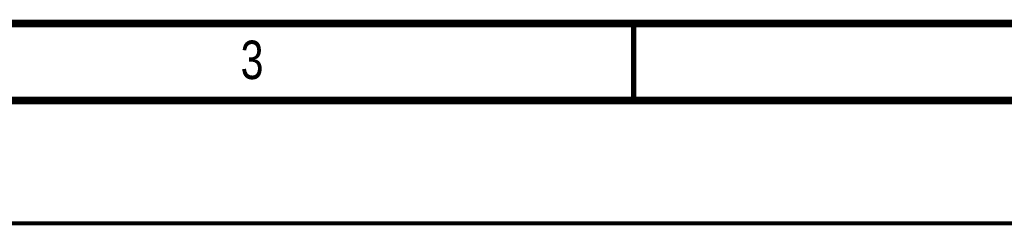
# Model space of a CAD drawing. Header units: millimetres. Extents: x 0 to 420, y 0 to 297.
# Tile 5 of 24: x 128 to 192, y 0 to 13. Entities that reach past the tile are written whole.
import ezdxf

# ---------------------------------------------------------------- set-up
doc = ezdxf.new("R2010")
doc.units = ezdxf.units.MM
doc.header["$LTSCALE"] = 23.1
doc.layers.add('T-REX12D-TA1-1XX_DXF_FORMAT', color=7, linetype='CONTINUOUS')
doc.styles.get("Standard").update_dxf_attribs({"font": 'txt', "width": 0.8})

msp = doc.modelspace()

# ---------------------------------------------------------------- linework, layer by layer
at = {"layer": 'T-REX12D-TA1-1XX_DXF_FORMAT', "color": 7, "linetype": 'Continuous'}
for points, const_width in [([(20, 13), (410, 13)], 0.5), ([(167.5, 8), (167.5, 13)], 0.35), ([(15, 8), (415, 8)], 0.5)]:
    msp.add_lwpolyline(points, dxfattribs=dict(at, const_width=const_width))
at = {"layer": 'T-REX12D-TA1-1XX_DXF_FORMAT', "color": 9, "linetype": 'Continuous', "const_width": 0.25}
msp.add_lwpolyline([(0, 0), (420, 0)], dxfattribs=at)

# ---------------------------------------------------------------- texts
at = {"layer": 'T-REX12D-TA1-1XX_DXF_FORMAT', "color": 5, "linetype": 'Continuous', "insert": (141.9276, 11.8879), "char_height": 2.5, "width": 2.678571, "attachment_point": 1, "line_spacing_factor": 0.9}
msp.add_mtext('3', dxfattribs=at)

doc.saveas('drawing.dxf')
